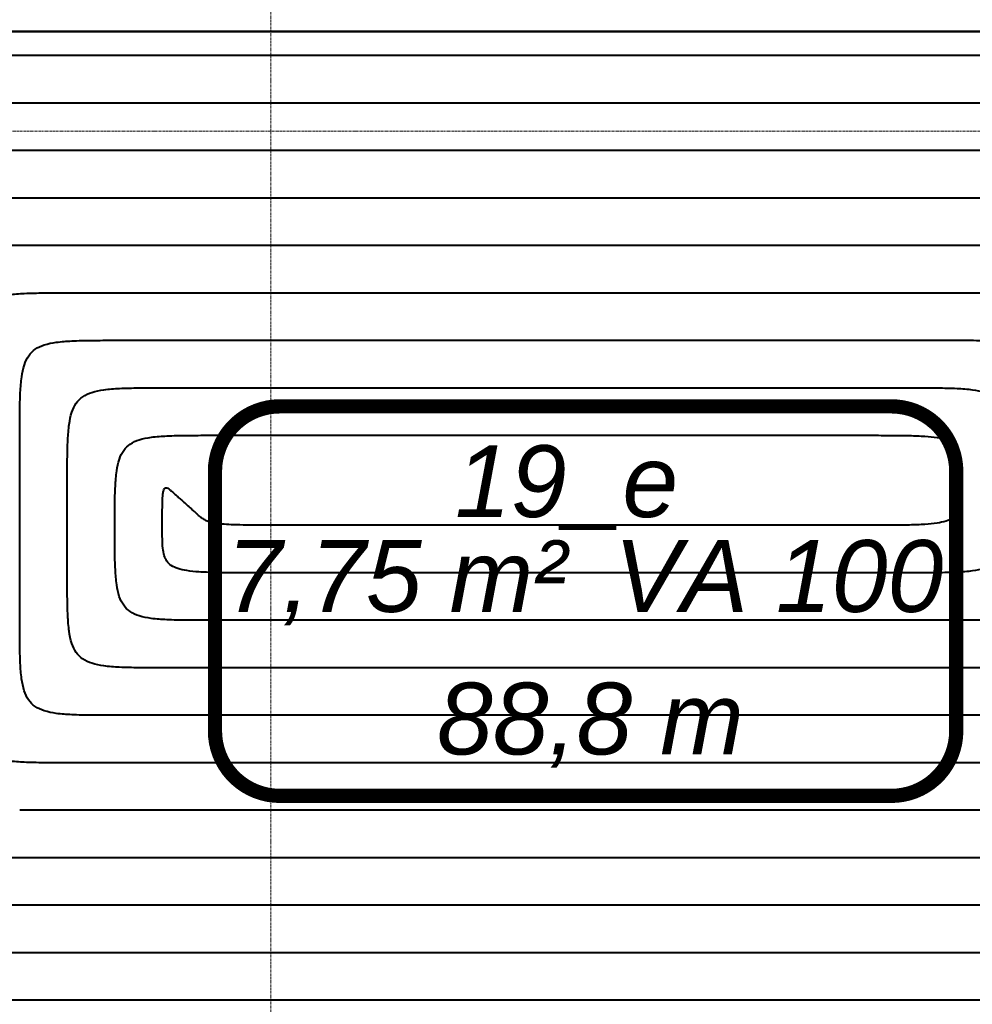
# Model space of a CAD drawing. Header units: millimetres. Extents: x 49908 to 79848, y -11883 to -3092.
# Tile 79 of 222: x 67837 to 68038, y -5210 to -5003. Entities that reach past the tile are written whole.
import ezdxf
from ezdxf.lldxf.tags import DXFTag

# ---------------------------------------------------------------- set-up
doc = ezdxf.new("R2010")
doc.units = ezdxf.units.MM
doc.linetypes.add('DASHDOT', pattern=[1, 0.5, -0.25, 0, -0.25])
doc.layers.add('A_OSIE', color=9, linetype='DASHDOT', lineweight=9)
doc.layers.add('IS_Ogrzewanie_płaszczyznowe', color=7, linetype='SOLID', true_color=0xac00e6)
doc.layers.add('IS_Ogrzewanie_płaszczyznowe_-_opis', color=7, linetype='SOLID', true_color=0xf000f0)
doc.layers.add('IS_Rys.pętli_o.p._Powrót', color=7, linetype='DASH', lineweight=13, true_color=0x4c9a5f)
doc.layers.add('IS_Rys.pętli_o.p._Zasilanie', color=7, linetype='SOLID', lineweight=13, true_color=0xff8c1a)
tags = doc.linetypes.add('DASH', pattern=[15, 10, -5]).pattern_tags.tags
tags[6:7] = [DXFTag(74, 4), DXFTag(75, 0), DXFTag(340, '0'), DXFTag(46, 0.0), DXFTag(50, 0.0), DXFTag(44, 0.0), DXFTag(45, 0.0)]
tags[4:5] = [DXFTag(74, 4), DXFTag(75, 0), DXFTag(340, '0'), DXFTag(46, 0.0), DXFTag(50, 0.0), DXFTag(44, 0.0), DXFTag(45, 0.0)]
tags = doc.linetypes.add('SOLID', pattern=[10, 10, 0]).pattern_tags.tags
tags[6:7] = [DXFTag(74, 4), DXFTag(75, 0), DXFTag(340, '0'), DXFTag(46, 0.0), DXFTag(50, 0.0), DXFTag(44, 0.0), DXFTag(45, 0.0)]
tags[4:5] = [DXFTag(74, 4), DXFTag(75, 0), DXFTag(340, '0'), DXFTag(46, 0.0), DXFTag(50, 0.0), DXFTag(44, 0.0), DXFTag(45, 0.0)]

msp = doc.modelspace()

# ---------------------------------------------------------------- linework, layer by layer
at = {"layer": 'A_OSIE', "ltscale": 0.3, "transparency": 33554559}
for p, q in [((67890.48, -7140.05), (67890.22, -3902.99)), ((70341.81, -5026.63), (67440.85, -5026.63))]:
    msp.add_line(p, q, dxfattribs=at)
at = {"layer": 'IS_Ogrzewanie_płaszczyznowe', "lineweight": 40}
for p, q in [((67772.49, -5005.67), (68143.5, -5005.67)), ((68143.5, -5005.67), (67772.49, -5005.67))]:
    msp.add_line(p, q, dxfattribs=at)
at = {"layer": 'IS_Ogrzewanie_płaszczyznowe_-_opis'}
msp.add_lwpolyline([(67892.22, -5166.57, 3, 3, 0), (68020.89, -5166.57, 3, 3, 0.414214), (68034.56, -5152.91, 3, 3, 0), (68034.56, -5098.24, 3, 3, 0.414214), (68020.89, -5084.57, 3, 3, 0), (67892.22, -5084.57, 3, 3, 0.414214), (67878.56, -5098.24, 3, 3, 0), (67878.56, -5152.91, 3, 3, 0.414214), (67892.22, -5166.57, 3, 3, 0)], format="xyseb", dxfattribs=at)
at = {"layer": 'IS_Rys.pętli_o.p._Powrót', "lineweight": 40}
for points, knots in [([(67807.49, -5020.67), (67809.65, -5020.67), (67817.73, -5020.67), (67834.66, -5020.67), (67860.37, -5020.67), (67892.35, -5020.67), (67928.09, -5020.67), (67965.08, -5020.67), (68000.82, -5020.67), (68032.8, -5020.67), (68058.51, -5020.67), (68075.44, -5020.67), (68083.52, -5020.67), (68085.68, -5020.67)], [0, 0, 0, 0, 0.064792, 0.242447, 0.507885, 0.836025, 1.201785, 1.580087, 1.945847, 2.273987, 2.539425, 2.71708, 2.781872, 2.781872, 2.781872, 2.781872]), ([(67827.49, -5040.67), (67829.34, -5040.67), (67836.26, -5040.67), (67850.75, -5040.67), (67872.76, -5040.67), (67900.14, -5040.67), (67930.74, -5040.67), (67962.42, -5040.67), (67993.02, -5040.67), (68020.4, -5040.67), (68042.41, -5040.67), (68056.91, -5040.67), (68063.83, -5040.67), (68065.68, -5040.67)], [0, 0, 0, 0, 0.055476, 0.207589, 0.434864, 0.715825, 1.028999, 1.352909, 1.666083, 1.947044, 2.174319, 2.326432, 2.381908, 2.381908, 2.381908, 2.381908]), ([(67827.48, -5080.67), (67827.48, -5079.02), (67827.48, -5076), (67827.55, -5071.89), (67827.8, -5068.58), (67828.31, -5065.96), (67829.22, -5063.9), (67830.71, -5062.41), (67832.77, -5061.5), (67835.39, -5060.99), (67838.7, -5060.75), (67842.81, -5060.67), (67845.83, -5060.67), (67847.48, -5060.67)], [0, 0, 0, 0, 0.0497373, 0.0904723, 0.1232047, 0.1492016, 0.1703736, 0.1897132, 0.2108852, 0.2368821, 0.2696145, 0.3103495, 0.3600868, 0.3600868, 0.3600868, 0.3600868]), ([(67847.48, -5060.67), (67849.02, -5060.67), (67854.78, -5060.67), (67866.84, -5060.67), (67885.16, -5060.67), (67907.94, -5060.67), (67933.4, -5060.67), (67959.76, -5060.67), (67985.22, -5060.67), (68008, -5060.67), (68026.32, -5060.67), (68038.38, -5060.67), (68044.14, -5060.67), (68045.68, -5060.67)], [0, 0, 0, 0, 0.046161, 0.172731, 0.361843, 0.595626, 0.856212, 1.125732, 1.386319, 1.620102, 1.809213, 1.935783, 1.981944, 1.981944, 1.981944, 1.981944]), ([(67847.48, -5100.67), (67847.48, -5099.02), (67847.47, -5096), (67847.55, -5091.89), (67847.8, -5088.58), (67848.3, -5085.96), (67849.22, -5083.9), (67850.71, -5082.41), (67852.76, -5081.5), (67855.39, -5080.99), (67858.7, -5080.75), (67862.81, -5080.67), (67865.82, -5080.67), (67867.48, -5080.67)], [0, 0, 0, 0, 0.0497373, 0.0904723, 0.1232047, 0.1492016, 0.1703736, 0.1897132, 0.2108852, 0.2368821, 0.2696145, 0.3103495, 0.3600868, 0.3600868, 0.3600868, 0.3600868]), ([(67867.48, -5080.67), (67868.71, -5080.67), (67873.3, -5080.67), (67882.93, -5080.67), (67897.55, -5080.67), (67915.74, -5080.67), (67936.06, -5080.67), (67957.1, -5080.67), (67977.42, -5080.67), (67995.61, -5080.67), (68010.23, -5080.67), (68019.85, -5080.67), (68024.45, -5080.67), (68025.68, -5080.67)], [0, 0, 0, 0, 0.036846, 0.137874, 0.288821, 0.475426, 0.683425, 0.898555, 1.106554, 1.293159, 1.444107, 1.545135, 1.58198, 1.58198, 1.58198, 1.58198]), ([(68025.68, -5080.67), (68027.34, -5080.67), (68030.35, -5080.67), (68034.46, -5080.75), (68037.77, -5080.98), (68040.39, -5081.48), (68042.44, -5082.36), (68043.93, -5083.81), (68044.85, -5085.82), (68045.36, -5088.37), (68045.6, -5091.6), (68045.68, -5095.59), (68045.68, -5098.53), (68045.68, -5100.14)], [0, 0, 0, 0, 0.0497373, 0.0904714, 0.1231967, 0.1491615, 0.170228, 0.1893114, 0.2100272, 0.2353662, 0.2672373, 0.3068934, 0.3553126, 0.3553126, 0.3553126, 0.3553126]), ([(67847.47, -5119.61), (67847.47, -5119.47), (67847.47, -5118.92), (67847.47, -5117.76), (67847.47, -5116.01), (67847.47, -5113.84), (67847.47, -5111.4), (67847.47, -5108.88), (67847.47, -5106.45), (67847.48, -5104.27), (67847.48, -5102.52), (67847.48, -5101.37), (67847.48, -5100.82), (67847.48, -5100.67)], [0, 0, 0, 0, 0.0044113, 0.0165067, 0.0345787, 0.0569196, 0.0818219, 0.1075781, 0.1324804, 0.1548213, 0.1728933, 0.1849887, 0.1894, 0.1894, 0.1894, 0.1894]), ([(68045.68, -5100.14), (68045.68, -5101.76), (68045.68, -5104.69), (68045.6, -5108.69), (68045.36, -5111.92), (68044.85, -5114.47), (68043.93, -5116.48), (68042.44, -5117.93), (68040.39, -5118.81), (68037.77, -5119.3), (68034.46, -5119.54), (68030.35, -5119.62), (68027.34, -5119.61), (68025.68, -5119.61)], [0, 0, 0, 0, 0.0484192, 0.0880753, 0.1199464, 0.1452854, 0.1660013, 0.1850846, 0.2061511, 0.2321159, 0.2648412, 0.3055754, 0.3553126, 0.3553126, 0.3553126, 0.3553126]), ([(67867.47, -5110.14), (67867.47, -5109.36), (67867.47, -5107.94), (67867.48, -5106.01), (67867.52, -5104.49), (67867.57, -5103.33), (67867.68, -5102.51), (67867.81, -5101.98), (67868.1, -5101.65), (67868.5, -5101.72), (67868.9, -5101.98), (67869.4, -5102.39), (67869.77, -5102.72), (67869.98, -5102.91)], [0, 0, 0, 0, 0.0235337, 0.0426982, 0.0578228, 0.0692471, 0.0773405, 0.0825743, 0.0858248, 0.0890057, 0.0936814, 0.1001872, 0.1084786, 0.1084786, 0.1084786, 0.1084786]), ([(67869.98, -5102.91), (67869.99, -5102.93), (67870.07, -5102.99), (67870.22, -5103.13), (67870.45, -5103.33), (67870.74, -5103.59), (67871.06, -5103.88), (67871.39, -5104.18), (67871.71, -5104.46), (67872, -5104.72), (67872.23, -5104.93), (67872.38, -5105.06), (67872.46, -5105.13), (67872.48, -5105.14)], [0, 0, 0, 0, 0.00078096, 0.0029223, 0.00612172, 0.0100769, 0.01448555, 0.01904535, 0.023454, 0.02740918, 0.0306086, 0.03274994, 0.0335309, 0.0335309, 0.0335309, 0.0335309]), ([(67887.47, -5119.61), (67885.81, -5119.61), (67882.8, -5119.62), (67878.7, -5119.58), (67875.4, -5119.46), (67872.82, -5119.23), (67870.84, -5118.83), (67869.37, -5118.19), (67868.35, -5117.21), (67867.8, -5115.91), (67867.55, -5114.31), (67867.47, -5112.36), (67867.47, -5110.93), (67867.47, -5110.14)], [0, 0, 0, 0, 0.0497371, 0.0904613, 0.1230961, 0.1486262, 0.1681961, 0.1833244, 0.1961944, 0.2094408, 0.2251415, 0.2444515, 0.2680025, 0.2680025, 0.2680025, 0.2680025]), ([(67867.47, -5139.61), (67865.81, -5139.61), (67862.8, -5139.62), (67858.69, -5139.54), (67855.38, -5139.3), (67852.75, -5138.79), (67850.7, -5137.88), (67849.21, -5136.39), (67848.3, -5134.33), (67847.79, -5131.7), (67847.54, -5128.39), (67847.47, -5124.29), (67847.47, -5121.27), (67847.47, -5119.61)], [0, 0, 0, 0, 0.0497372, 0.0904719, 0.1232032, 0.1491981, 0.1703672, 0.1897033, 0.2108724, 0.2368673, 0.2695986, 0.3103333, 0.3600705, 0.3600705, 0.3600705, 0.3600705]), ([(68025.68, -5119.61), (68024.6, -5119.61), (68020.59, -5119.61), (68012.18, -5119.61), (67999.41, -5119.61), (67983.52, -5119.61), (67965.76, -5119.61), (67947.39, -5119.61), (67929.63, -5119.61), (67913.74, -5119.61), (67900.97, -5119.61), (67892.56, -5119.61), (67888.55, -5119.61), (67887.47, -5119.61)], [0, 0, 0, 0, 0.032189, 0.120449, 0.25232, 0.415342, 0.597054, 0.784996, 0.966708, 1.12973, 1.261601, 1.349861, 1.38205, 1.38205, 1.38205, 1.38205]), ([(67847.47, -5159.61), (67845.81, -5159.61), (67842.79, -5159.62), (67838.69, -5159.54), (67835.38, -5159.3), (67832.75, -5158.79), (67830.69, -5157.88), (67829.2, -5156.39), (67828.29, -5154.33), (67827.78, -5151.7), (67827.54, -5148.39), (67827.47, -5144.29), (67827.47, -5141.27), (67827.47, -5139.61)], [0, 0, 0, 0, 0.0497372, 0.0904719, 0.1232032, 0.1491981, 0.1703672, 0.1897033, 0.2108724, 0.2368673, 0.2695986, 0.3103333, 0.3600705, 0.3600705, 0.3600705, 0.3600705]), ([(68045.68, -5139.61), (68044.29, -5139.61), (68039.12, -5139.61), (68028.27, -5139.61), (68011.8, -5139.61), (67991.32, -5139.61), (67968.42, -5139.61), (67944.72, -5139.61), (67921.83, -5139.61), (67901.34, -5139.61), (67884.87, -5139.61), (67874.03, -5139.61), (67868.85, -5139.61), (67867.47, -5139.61)], [0, 0, 0, 0, 0.041506, 0.155313, 0.325355, 0.535563, 0.769872, 1.012214, 1.246523, 1.456732, 1.626773, 1.74058, 1.782086, 1.782086, 1.782086, 1.782086]), ([(68068.5, -5159.61), (68066.78, -5159.61), (68060.36, -5159.61), (68046.91, -5159.61), (68026.48, -5159.61), (68001.08, -5159.61), (67972.68, -5159.61), (67943.28, -5159.61), (67914.89, -5159.61), (67889.48, -5159.61), (67869.05, -5159.61), (67855.6, -5159.61), (67849.18, -5159.61), (67847.47, -5159.61)], [0, 0, 0, 0, 0.05148, 0.192635, 0.403537, 0.664259, 0.954873, 1.25545, 1.546063, 1.806785, 2.017687, 2.158842, 2.210322, 2.210322, 2.210322, 2.210322]), ([(68088.5, -5179.61), (68086.47, -5179.61), (68078.89, -5179.61), (68063, -5179.61), (68038.88, -5179.61), (68008.87, -5179.61), (67975.34, -5179.61), (67940.62, -5179.61), (67907.09, -5179.61), (67877.08, -5179.61), (67852.96, -5179.61), (67837.07, -5179.61), (67829.49, -5179.61), (67827.46, -5179.61)], [0, 0, 0, 0, 0.060797, 0.227499, 0.476572, 0.78448, 1.12769, 1.482668, 1.825878, 2.133787, 2.382859, 2.549561, 2.610358, 2.610358, 2.610358, 2.610358]), ([(68108.5, -5199.61), (68106.16, -5199.61), (68097.41, -5199.61), (68079.09, -5199.61), (68051.28, -5199.61), (68016.67, -5199.61), (67977.99, -5199.61), (67937.96, -5199.61), (67899.29, -5199.61), (67864.68, -5199.61), (67836.86, -5199.61), (67818.54, -5199.61), (67809.8, -5199.61), (67807.46, -5199.61)], [0, 0, 0, 0, 0.070114, 0.262363, 0.549606, 0.904702, 1.300508, 1.709886, 2.105693, 2.460788, 2.748031, 2.94028, 3.010394, 3.010394, 3.010394, 3.010394])]:
    msp.add_open_spline(points, degree=3, knots=knots, dxfattribs=at)
at = {"layer": 'IS_Rys.pętli_o.p._Zasilanie', "lineweight": 40}
for points, knots in [([(67797.49, -5010.67), (67799.81, -5010.67), (67808.47, -5010.67), (67826.62, -5010.67), (67854.17, -5010.67), (67888.45, -5010.67), (67926.76, -5010.67), (67966.41, -5010.67), (68004.72, -5010.67), (68039, -5010.67), (68066.55, -5010.67), (68084.7, -5010.67), (68093.36, -5010.67), (68095.68, -5010.67)], [0, 0, 0, 0, 0.06945, 0.259876, 0.544396, 0.896124, 1.288179, 1.693675, 2.08573, 2.437458, 2.721978, 2.912404, 2.981854, 2.981854, 2.981854, 2.981854]), ([(67817.49, -5030.67), (67819.49, -5030.67), (67826.99, -5030.67), (67842.71, -5030.67), (67866.57, -5030.67), (67896.24, -5030.67), (67929.42, -5030.67), (67963.75, -5030.67), (67996.92, -5030.67), (68026.6, -5030.67), (68050.46, -5030.67), (68066.17, -5030.67), (68073.67, -5030.67), (68075.68, -5030.67)], [0, 0, 0, 0, 0.060134, 0.225018, 0.471374, 0.775925, 1.115392, 1.466498, 1.805965, 2.110516, 2.356872, 2.521756, 2.58189, 2.58189, 2.58189, 2.58189]), ([(67817.48, -5070.67), (67817.48, -5069.02), (67817.48, -5066), (67817.56, -5061.89), (67817.8, -5058.58), (67818.31, -5055.96), (67819.22, -5053.9), (67820.71, -5052.41), (67822.77, -5051.5), (67825.39, -5050.99), (67828.7, -5050.75), (67832.81, -5050.67), (67835.83, -5050.67), (67837.48, -5050.67)], [0, 0, 0, 0, 0.0497373, 0.0904723, 0.1232047, 0.1492016, 0.1703736, 0.1897132, 0.2108852, 0.2368821, 0.2696145, 0.3103495, 0.3600868, 0.3600868, 0.3600868, 0.3600868]), ([(67837.48, -5050.67), (67839.18, -5050.67), (67845.52, -5050.67), (67858.8, -5050.67), (67878.96, -5050.67), (67904.04, -5050.67), (67932.07, -5050.67), (67961.09, -5050.67), (67989.12, -5050.67), (68014.2, -5050.67), (68034.37, -5050.67), (68047.64, -5050.67), (68053.98, -5050.67), (68055.68, -5050.67)], [0, 0, 0, 0, 0.050819, 0.19016, 0.398353, 0.655725, 0.942605, 1.239321, 1.526201, 1.783573, 1.991766, 2.131107, 2.181926, 2.181926, 2.181926, 2.181926]), ([(67837.48, -5090.67), (67837.48, -5089.02), (67837.48, -5086), (67837.55, -5081.89), (67837.8, -5078.58), (67838.31, -5075.96), (67839.22, -5073.9), (67840.71, -5072.41), (67842.77, -5071.5), (67845.39, -5070.99), (67848.7, -5070.75), (67852.81, -5070.67), (67855.82, -5070.67), (67857.48, -5070.67)], [0, 0, 0, 0, 0.0497373, 0.0904723, 0.1232047, 0.1492016, 0.1703736, 0.1897132, 0.2108852, 0.2368821, 0.2696145, 0.3103495, 0.3600868, 0.3600868, 0.3600868, 0.3600868]), ([(67857.48, -5070.67), (67858.86, -5070.67), (67864.04, -5070.67), (67874.89, -5070.67), (67891.35, -5070.67), (67911.84, -5070.67), (67934.73, -5070.67), (67958.43, -5070.67), (67981.32, -5070.67), (68001.81, -5070.67), (68018.27, -5070.67), (68029.12, -5070.67), (68034.29, -5070.67), (68035.68, -5070.67)], [0, 0, 0, 0, 0.041503, 0.155302, 0.325332, 0.535526, 0.769818, 1.012144, 1.246436, 1.45663, 1.62666, 1.740459, 1.781962, 1.781962, 1.781962, 1.781962]), ([(68035.68, -5070.67), (68037.34, -5070.67), (68040.35, -5070.67), (68044.46, -5070.75), (68047.77, -5070.99), (68050.39, -5071.5), (68052.45, -5072.41), (68053.94, -5073.9), (68054.85, -5075.96), (68055.36, -5078.58), (68055.6, -5081.89), (68055.68, -5086), (68055.68, -5089.02), (68055.68, -5090.67)], [0, 0, 0, 0, 0.0497373, 0.0904721, 0.1232039, 0.1491998, 0.1703704, 0.1897083, 0.2108788, 0.2368747, 0.2696065, 0.3103414, 0.3600787, 0.3600787, 0.3600787, 0.3600787]), ([(67837.47, -5129.61), (67837.47, -5129.31), (67837.47, -5128.18), (67837.47, -5125.81), (67837.47, -5122.21), (67837.47, -5117.74), (67837.47, -5112.73), (67837.47, -5107.56), (67837.48, -5102.55), (67837.48, -5098.08), (67837.48, -5094.48), (67837.48, -5092.11), (67837.48, -5090.98), (67837.48, -5090.67)], [0, 0, 0, 0, 0.0090694, 0.0339372, 0.0710926, 0.1170248, 0.1682231, 0.2211769, 0.2723752, 0.3183074, 0.3554628, 0.3803306, 0.3894, 0.3894, 0.3894, 0.3894]), ([(67857.47, -5110.14), (67857.47, -5108.53), (67857.47, -5105.59), (67857.55, -5101.6), (67857.79, -5098.37), (67858.3, -5095.82), (67859.22, -5093.81), (67860.71, -5092.36), (67862.77, -5091.48), (67865.39, -5090.98), (67868.7, -5090.75), (67872.8, -5090.67), (67875.82, -5090.67), (67877.48, -5090.67)], [0, 0, 0, 0, 0.0484193, 0.0880756, 0.1199472, 0.1452871, 0.1660044, 0.1850895, 0.2061575, 0.2321233, 0.2648491, 0.3055834, 0.3553207, 0.3553207, 0.3553207, 0.3553207]), ([(67877.48, -5090.67), (67878.55, -5090.67), (67882.57, -5090.67), (67890.98, -5090.67), (67903.75, -5090.67), (67919.63, -5090.67), (67937.39, -5090.67), (67955.77, -5090.67), (67973.52, -5090.67), (67989.41, -5090.67), (68002.18, -5090.67), (68010.59, -5090.67), (68014.6, -5090.67), (68015.68, -5090.67)], [0, 0, 0, 0, 0.032188, 0.120445, 0.252311, 0.415326, 0.597031, 0.784967, 0.966672, 1.129687, 1.261553, 1.34981, 1.381998, 1.381998, 1.381998, 1.381998]), ([(68015.68, -5090.67), (68017.34, -5090.67), (68020.35, -5090.67), (68024.45, -5090.71), (68027.75, -5090.82), (68030.33, -5091.06), (68032.31, -5091.46), (68033.78, -5092.1), (68034.8, -5093.08), (68035.35, -5094.38), (68035.6, -5095.98), (68035.68, -5097.93), (68035.68, -5099.36), (68035.68, -5100.14)], [0, 0, 0, 0, 0.0497371, 0.0904614, 0.1230965, 0.148627, 0.1681977, 0.183327, 0.1961982, 0.2094456, 0.2251467, 0.2444569, 0.2680079, 0.2680079, 0.2680079, 0.2680079]), ([(68035.68, -5100.14), (68035.68, -5100.93), (68035.68, -5102.36), (68035.6, -5104.31), (68035.35, -5105.91), (68034.8, -5107.21), (68033.78, -5108.19), (68032.31, -5108.83), (68030.33, -5109.23), (68027.75, -5109.46), (68024.45, -5109.58), (68020.35, -5109.62), (68017.34, -5109.61), (68015.68, -5109.61)], [0, 0, 0, 0, 0.023551, 0.0428612, 0.0585623, 0.0718097, 0.0846809, 0.0998102, 0.1193809, 0.1449114, 0.1775465, 0.2182708, 0.2680079, 0.2680079, 0.2680079, 0.2680079]), ([(67874.97, -5107.38), (67874.96, -5107.36), (67874.88, -5107.3), (67874.73, -5107.16), (67874.5, -5106.95), (67874.21, -5106.7), (67873.89, -5106.41), (67873.56, -5106.11), (67873.24, -5105.83), (67872.95, -5105.57), (67872.72, -5105.36), (67872.57, -5105.23), (67872.49, -5105.16), (67872.48, -5105.14)], [0, 0, 0, 0, 0.00078096, 0.0029223, 0.00612172, 0.0100769, 0.01448555, 0.01904535, 0.023454, 0.02740918, 0.0306086, 0.03274994, 0.0335309, 0.0335309, 0.0335309, 0.0335309]), ([(67897.47, -5109.61), (67895.82, -5109.61), (67892.8, -5109.61), (67888.68, -5109.61), (67885.35, -5109.58), (67882.7, -5109.52), (67880.64, -5109.43), (67879.07, -5109.29), (67877.87, -5109.08), (67876.95, -5108.8), (67876.22, -5108.41), (67875.58, -5107.93), (67875.18, -5107.57), (67874.97, -5107.38)], [0, 0, 0, 0, 0.0497558, 0.0906087, 0.1235741, 0.1496708, 0.1699257, 0.1853843, 0.1971306, 0.2063136, 0.2141434, 0.2217868, 0.2302381, 0.2302381, 0.2302381, 0.2302381]), ([(67877.47, -5129.61), (67875.81, -5129.61), (67872.8, -5129.62), (67868.69, -5129.54), (67865.38, -5129.3), (67862.76, -5128.81), (67860.71, -5127.93), (67859.21, -5126.48), (67858.3, -5124.47), (67857.79, -5121.92), (67857.55, -5118.69), (67857.47, -5114.69), (67857.47, -5111.76), (67857.47, -5110.14)], [0, 0, 0, 0, 0.0497372, 0.0904712, 0.123196, 0.1491598, 0.1702249, 0.1893065, 0.2100209, 0.2353589, 0.2672295, 0.3068854, 0.3553046, 0.3553046, 0.3553046, 0.3553046]), ([(68015.68, -5109.61), (68014.76, -5109.61), (68011.33, -5109.61), (68004.13, -5109.61), (67993.21, -5109.61), (67979.62, -5109.61), (67964.44, -5109.61), (67948.72, -5109.61), (67933.53, -5109.61), (67919.94, -5109.61), (67909.02, -5109.61), (67901.83, -5109.61), (67898.39, -5109.61), (67897.47, -5109.61)], [0, 0, 0, 0, 0.02753, 0.103017, 0.215803, 0.355231, 0.510645, 0.671387, 0.826801, 0.966229, 1.079015, 1.154502, 1.182032, 1.182032, 1.182032, 1.182032]), ([(68055.68, -5109.61), (68055.68, -5111.27), (68055.68, -5114.29), (68055.6, -5118.39), (68055.36, -5121.7), (68054.85, -5124.33), (68053.94, -5126.39), (68052.45, -5127.88), (68050.39, -5128.79), (68047.77, -5129.3), (68044.46, -5129.54), (68040.35, -5129.62), (68037.34, -5129.61), (68035.68, -5129.61)], [0, 0, 0, 0, 0.0497373, 0.0904721, 0.1232039, 0.1491998, 0.1703704, 0.1897083, 0.2108788, 0.2368747, 0.2696065, 0.3103414, 0.3600787, 0.3600787, 0.3600787, 0.3600787]), ([(67857.47, -5149.61), (67855.81, -5149.61), (67852.79, -5149.62), (67848.69, -5149.54), (67845.38, -5149.3), (67842.75, -5148.79), (67840.69, -5147.88), (67839.21, -5146.39), (67838.29, -5144.33), (67837.79, -5141.7), (67837.54, -5138.39), (67837.47, -5134.29), (67837.47, -5131.27), (67837.47, -5129.61)], [0, 0, 0, 0, 0.0497372, 0.0904719, 0.1232032, 0.1491981, 0.1703672, 0.1897033, 0.2108724, 0.2368673, 0.2695986, 0.3103333, 0.3600705, 0.3600705, 0.3600705, 0.3600705]), ([(68035.68, -5129.61), (68034.45, -5129.61), (68029.85, -5129.61), (68020.23, -5129.61), (68005.61, -5129.61), (67987.42, -5129.61), (67967.09, -5129.61), (67946.05, -5129.61), (67925.73, -5129.61), (67907.54, -5129.61), (67892.92, -5129.61), (67883.29, -5129.61), (67878.7, -5129.61), (67877.47, -5129.61)], [0, 0, 0, 0, 0.036848, 0.137881, 0.288837, 0.475453, 0.683463, 0.898605, 1.106616, 1.293231, 1.444187, 1.545221, 1.582068, 1.582068, 1.582068, 1.582068]), ([(68058.5, -5149.61), (68056.94, -5149.61), (68051.1, -5149.61), (68038.86, -5149.61), (68020.29, -5149.61), (67997.18, -5149.61), (67971.35, -5149.61), (67944.62, -5149.61), (67918.79, -5149.61), (67895.68, -5149.61), (67877.1, -5149.61), (67864.87, -5149.61), (67859.03, -5149.61), (67857.47, -5149.61)], [0, 0, 0, 0, 0.046822, 0.175203, 0.36702, 0.604149, 0.868464, 1.141841, 1.406156, 1.643284, 1.835101, 1.963483, 2.010304, 2.010304, 2.010304, 2.010304]), ([(68078.5, -5169.61), (68076.63, -5169.61), (68069.62, -5169.61), (68054.96, -5169.61), (68032.68, -5169.61), (68004.97, -5169.61), (67974.01, -5169.61), (67941.95, -5169.61), (67910.99, -5169.61), (67883.28, -5169.61), (67861.01, -5169.61), (67846.34, -5169.61), (67839.33, -5169.61), (67837.46, -5169.61)], [0, 0, 0, 0, 0.056139, 0.210067, 0.440055, 0.72437, 1.041282, 1.369059, 1.685971, 1.970286, 2.200273, 2.354202, 2.41034, 2.41034, 2.41034, 2.41034]), ([(68098.5, -5189.61), (68096.32, -5189.61), (68088.15, -5189.61), (68071.05, -5189.61), (68045.08, -5189.61), (68012.77, -5189.61), (67976.67, -5189.61), (67939.29, -5189.61), (67903.19, -5189.61), (67870.88, -5189.61), (67844.91, -5189.61), (67827.81, -5189.61), (67819.64, -5189.61), (67817.46, -5189.61)], [0, 0, 0, 0, 0.065456, 0.244931, 0.513089, 0.844591, 1.214099, 1.596277, 1.965785, 2.297287, 2.565445, 2.744921, 2.810376, 2.810376, 2.810376, 2.810376]), ([(68118.5, -5209.61), (68116.01, -5209.61), (68106.68, -5209.61), (68087.14, -5209.61), (68057.47, -5209.61), (68020.57, -5209.61), (67979.32, -5209.61), (67936.63, -5209.61), (67895.38, -5209.61), (67858.48, -5209.61), (67828.81, -5209.61), (67809.28, -5209.61), (67799.95, -5209.61), (67797.46, -5209.61)], [0, 0, 0, 0, 0.074773, 0.279796, 0.586123, 0.964812, 1.386917, 1.823495, 2.2456, 2.624289, 2.930617, 3.135639, 3.210412, 3.210412, 3.210412, 3.210412])]:
    msp.add_open_spline(points, degree=3, knots=knots, dxfattribs=at)

# ---------------------------------------------------------------- texts
at = {"layer": 'IS_Ogrzewanie_płaszczyznowe_-_opis', "ltscale": 0.01, "char_height": 15.12}
for s, insert, attachment_point in [('\\fArial|b0|i1;19_e', (67952.56, -5110.57), 8), ('\\fArial|b0|i1;7,75 m²', (67952.56, -5112.73), 3), ('\\fArial|b0|i1;VA 100', (67962.56, -5112.73), 1), ('\\fArial|b0|i1;88,8 m', (67957.56, -5142.73), 2)]:
    msp.add_mtext(s, dxfattribs=dict(at, insert=insert, attachment_point=attachment_point))

doc.saveas('drawing.dxf')
